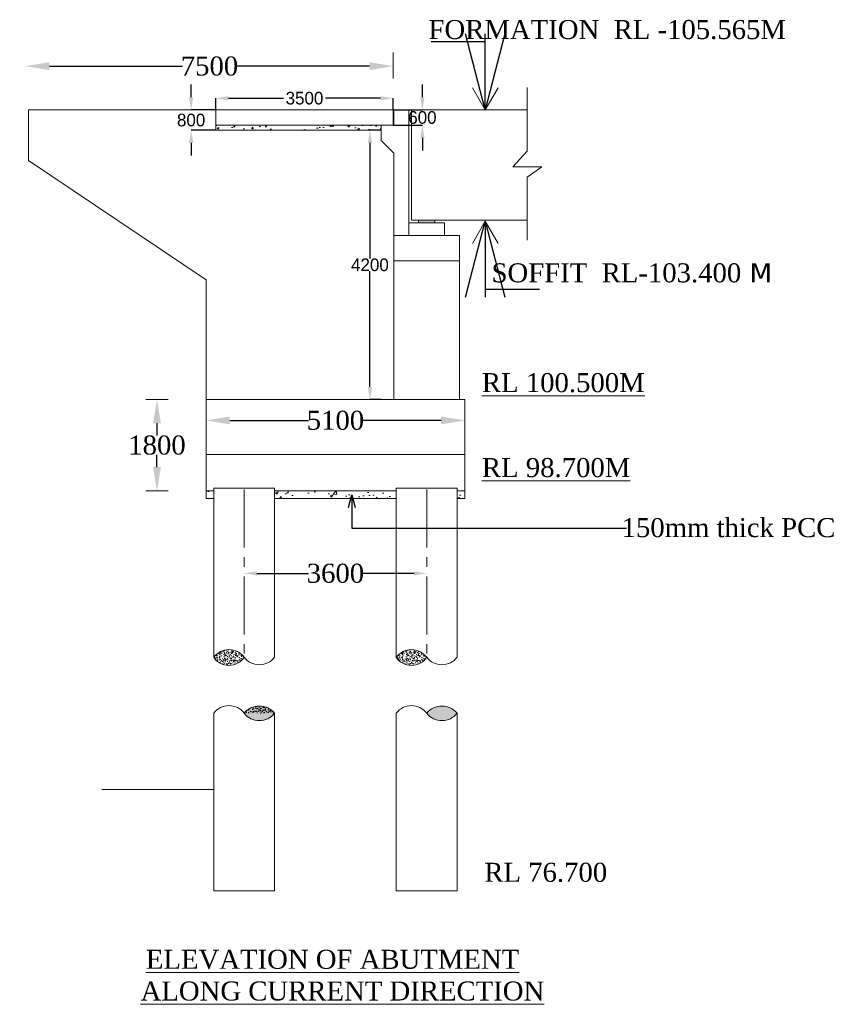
# Model space of a CAD drawing. Header units: millimetres. Extents: x -20950785 to 389010297, y -11535949 to 14056629.
# Tile 104 of 256: x 10029439 to 10061806, y -1152296 to -1113439. Entities that reach past the tile are written whole.
import ezdxf

# ---------------------------------------------------------------- set-up
doc = ezdxf.new("R2010")
doc.units = ezdxf.units.MM
doc.header["$LTSCALE"] = 60
doc.header["$MEASUREMENT"] = 0
doc.linetypes.add('CENTER2', pattern=[28.575, 19.05, -3.175, 3.175, -3.175])
doc.styles.add('style1', font='txt.shx', dxfattribs={"height": 1})
doc.dimstyles.get("Standard").update_dxf_attribs({"dimtxt": 400, "dimasz": 215, "dimexe": 0.18, "dimexo": 0.0625, "dimgap": 0.09, "dimtad": 0, "dimtih": 1, "dimtoh": 1, "dimdec": 0, "dimzin": 4, "dimdsep": 46, "dimtxsty": 'Standard', "dimblk": 'OPEN90', "dimcen": 0, "dimadec": 0, "dimazin": 1, "dimtfac": 1, "dimtdec": 0, "dimtix": 1, "dimtofl": 0, "dimtmove": 0, "dimatfit": 3, "dimldrblk": 'OPEN30', "dimfxl": 1, "dimtolj": 1, "dimtzin": 0, "dimarcsym": 0})
pattern_1 = [(50, (2053392.31, -451373.92), (215.1780548, -18.8256405), [22.5, -247.5]), (355, (2053392.3, -451373.92), (-41.6254, 225.65764), [18, -198]), (100.4514445, (2053410.24, -451375.5), (173.552654, 206.8319973), [19.1220576, -210.3426336]), (46.1842, (2053392.3, -451313.92), (320.172399, -49.655784), [33.75, -371.25]), (96.6356355, (2053419, -451318.06), (280.398584, 292.23558), [28.683103, -315.514128]), (351.184164, (2053392.3, -451313.92), (280.398584, 292.23558), [27, -297]), (21, (2053422.31, -451328.92), (179.0721156, -120.7856672), [22.5, -247.5]), (326, (2053422.3, -451328.92), (72.9945996, 217.5450135), [18, -198]), (71.4514447, (2053437.23, -451338.99), (252.066713, 96.759346), [19.122057, -210.3426336]), (37.5, (2053392.31, -451373.92), (3.6479566, 99.86815615), [0, -195.6, 0, -201, 0, -198.75]), (7.5, (2053392.31, -451373.92), (78.9208612, 118.3235136), [0, -114.6, 0, -191.1, 0, -75.75]), (327.5, (2053325.41, -451373.92), (160.14673085, -6.7664615), [0, -75, 0, -234, 0, -310.5]), (317.5, (2053295.41, -451373.92), (174.9558508, 30.0314947), [0, -97.5, 0, -155.4, 0, -220.5])]

# ---------------------------------------------------------------- blocks, each defined once
blk = doc.blocks.new('*D368')
at = {"color": 0, "linetype": 'Continuous', "lineweight": -2, "transparency": 16777216}
for p, q in [((10029675, -1115273), (10029675, -1115273)), ((10030610, -1115273), (10035856, -1115273)), ((10043237, -1115273), (10037991, -1115273)), ((10044172, -1115273), (10044172, -1115273))]:
    blk.add_line(p, q, dxfattribs=at)
for points in [[(10030610, -1115117), (10030610, -1115429), (10029675, -1115273)], [(10043237, -1115117), (10043237, -1115429), (10044172, -1115273)]]:
    blk.add_solid(points, dxfattribs=at)
at = {"layer": 'Defpoints', "color": 0, "linetype": 'Continuous', "lineweight": -2, "transparency": 16777216}
for p in [(10029675, -1115273), (10044172, -1115273), (10044172, -1115273)]:
    blk.add_point(p, dxfattribs=at)
at = {"color": 0, "linetype": 'Continuous', "lineweight": 9, "transparency": 16777216, "insert": (10036924, -1115273), "char_height": 500, "attachment_point": 5}
blk.add_mtext('\\A1;{\\fTimes New Roman|b0|i0|c0|p18;\\H1.5x;7500}', dxfattribs=at)
blk = doc.blocks.new('*D410')
at = {"color": 0, "linetype": 'Continuous', "lineweight": -2, "transparency": 16777216}
for p, q in [((10034853, -1128431), (10034853, -1128431)), ((10034853, -1129366), (10034853, -1129850)), ((10034853, -1131096), (10034853, -1130613)), ((10034853, -1132031), (10034853, -1132031))]:
    blk.add_line(p, q, dxfattribs=at)
for points in [[(10034697, -1129366), (10035009, -1129366), (10034853, -1128431)], [(10034697, -1131096), (10035009, -1131096), (10034853, -1132031)]]:
    blk.add_solid(points, dxfattribs=at)
at = {"layer": 'Defpoints', "color": 0, "linetype": 'Continuous', "lineweight": -2, "transparency": 16777216}
for p in [(10034853, -1128431), (10034853, -1132031), (10034853, -1132031)]:
    blk.add_point(p, dxfattribs=at)
at = {"color": 0, "linetype": 'Continuous', "lineweight": 9, "transparency": 16777216, "insert": (10034853, -1130231), "char_height": 500, "attachment_point": 5}
blk.add_mtext('\\A1;{\\fTimes New Roman|b0|i0|c0|p18;\\H1.5x;1800}', dxfattribs=at)
blk = doc.blocks.new('*D413')
at = {"color": 0, "linetype": 'ByBlock', "lineweight": -2, "ltscale": 2, "transparency": 16777216}
for p, q in [((10038292, -1135290), (10038292, -1135290)), ((10038792, -1135290), (10040826, -1135290)), ((10044992, -1135290), (10042957, -1135290)), ((10045492, -1135290), (10045492, -1135290))]:
    blk.add_line(p, q, dxfattribs=at)
for points in [[(10038792, -1135207), (10038792, -1135374), (10038292, -1135290)], [(10044992, -1135207), (10044992, -1135374), (10045492, -1135290)]]:
    blk.add_solid(points, dxfattribs=at)
at = {"layer": 'Defpoints', "color": 0, "linetype": 'ByBlock', "lineweight": -2, "ltscale": 2, "transparency": 16777216}
for p in [(10038292, -1135290), (10045492, -1135290), (10045492, -1135290)]:
    blk.add_point(p, dxfattribs=at)
at = {"color": 0, "linetype": 'ByBlock', "lineweight": 9, "ltscale": 2, "transparency": 16777216, "insert": (10041892, -1135290), "char_height": 500, "attachment_point": 5}
blk.add_mtext('\\A1;{\\fTimes New Roman|b0|i0|c0|p18;\\H1.5x;3600}', dxfattribs=at)
blk = doc.blocks.new('*D414')
at = {"color": 0, "linetype": 'Continuous', "lineweight": -2, "transparency": 16777216}
for p, q in [((10036792, -1129253), (10036792, -1129253)), ((10037727, -1129253), (10040830, -1129253)), ((10046057, -1129253), (10042953, -1129253)), ((10046992, -1129253), (10046992, -1129253))]:
    blk.add_line(p, q, dxfattribs=at)
for points in [[(10037727, -1129097), (10037727, -1129409), (10036792, -1129253)], [(10046057, -1129097), (10046057, -1129409), (10046992, -1129253)]]:
    blk.add_solid(points, dxfattribs=at)
at = {"layer": 'Defpoints', "color": 0, "linetype": 'Continuous', "lineweight": -2, "transparency": 16777216}
for p in [(10036792, -1129253), (10046992, -1129253), (10046992, -1129253)]:
    blk.add_point(p, dxfattribs=at)
at = {"color": 0, "linetype": 'Continuous', "lineweight": 9, "transparency": 16777216, "insert": (10041892, -1129253), "char_height": 500, "attachment_point": 5}
blk.add_mtext('\\A1;{\\fTimes New Roman|b0|i0|c0|p18;\\H1.5x;5100}', dxfattribs=at)
blk = doc.blocks.new('*D404')
at = {"color": 0, "linetype": 'Continuous', "lineweight": -2, "ltscale": 2, "transparency": 16777216}
for p, q in [((10043691, -1117802), (10043253, -1117802)), ((10043253, -1118302), (10043253, -1122866)), ((10043253, -1127931), (10043253, -1123366)), ((10043691, -1128431), (10043253, -1128431))]:
    blk.add_line(p, q, dxfattribs=at)
for points in [[(10043170, -1118302), (10043337, -1118302), (10043253, -1117802)], [(10043170, -1127931), (10043337, -1127931), (10043253, -1128431)]]:
    blk.add_solid(points, dxfattribs=at)
at = {"layer": 'Defpoints', "color": 0, "linetype": 'Continuous', "lineweight": -2, "ltscale": 2, "transparency": 16777216}
for p in [(10043692, -1117802), (10043253, -1128431), (10043692, -1128431)]:
    blk.add_point(p, dxfattribs=at)
at = {"color": 0, "linetype": 'Continuous', "lineweight": 9, "ltscale": 2, "transparency": 16777216, "insert": (10043253, -1123116), "char_height": 500, "attachment_point": 5}
blk.add_mtext('\\A1;4200', dxfattribs=at)
blk = doc.blocks.new('*D420')
at = {"color": 0, "linetype": 'Continuous', "lineweight": -2, "ltscale": 2, "transparency": 16777216}
for p, q in [((10036200, -1116502), (10036200, -1116002)), ((10037171, -1117002), (10036200, -1117002)), ((10037171, -1117802), (10036200, -1117802)), ((10036200, -1118302), (10036200, -1118802))]:
    blk.add_line(p, q, dxfattribs=at)
for points in [[(10036117, -1116502), (10036284, -1116502), (10036200, -1117002)], [(10036117, -1118302), (10036284, -1118302), (10036200, -1117802)]]:
    blk.add_solid(points, dxfattribs=at)
at = {"layer": 'Defpoints', "color": 0, "linetype": 'Continuous', "lineweight": -2, "ltscale": 2, "transparency": 16777216}
for p in [(10036200, -1117002), (10037172, -1117002), (10037172, -1117802)]:
    blk.add_point(p, dxfattribs=at)
at = {"color": 0, "linetype": 'Continuous', "lineweight": 9, "ltscale": 2, "transparency": 16777216, "insert": (10036200, -1117402), "char_height": 500, "attachment_point": 5}
blk.add_mtext('\\A1;800', dxfattribs=at)
blk = doc.blocks.new('*D421')
at = {"color": 0, "linetype": 'Continuous', "lineweight": -2, "ltscale": 2, "transparency": 16777216}
for p, q in [((10037172, -1117002), (10037172, -1116539)), ((10037672, -1116539), (10039838, -1116539)), ((10043672, -1116539), (10041505, -1116539)), ((10044172, -1117002), (10044172, -1116539))]:
    blk.add_line(p, q, dxfattribs=at)
for points in [[(10037672, -1116456), (10037672, -1116622), (10037172, -1116539)], [(10043672, -1116456), (10043672, -1116622), (10044172, -1116539)]]:
    blk.add_solid(points, dxfattribs=at)
at = {"layer": 'Defpoints', "color": 0, "linetype": 'Continuous', "lineweight": -2, "ltscale": 2, "transparency": 16777216}
for p in [(10044172, -1116539), (10037172, -1117002), (10044172, -1117002)]:
    blk.add_point(p, dxfattribs=at)
at = {"color": 0, "linetype": 'Continuous', "lineweight": 9, "ltscale": 2, "transparency": 16777216, "insert": (10040672, -1116539), "char_height": 500, "attachment_point": 5}
blk.add_mtext('\\A1;3500', dxfattribs=at)
blk = doc.blocks.new('*D422')
at = {"color": 0, "linetype": 'Continuous', "lineweight": -2, "ltscale": 2, "transparency": 16777216}
for p, q in [((10045323, -1116502), (10045323, -1116002)), ((10044172, -1117002), (10045323, -1117002)), ((10044172, -1117602), (10045323, -1117602)), ((10045323, -1118102), (10045323, -1118602))]:
    blk.add_line(p, q, dxfattribs=at)
for points in [[(10045240, -1116502), (10045406, -1116502), (10045323, -1117002)], [(10045240, -1118102), (10045406, -1118102), (10045323, -1117602)]]:
    blk.add_solid(points, dxfattribs=at)
at = {"layer": 'Defpoints', "color": 0, "linetype": 'Continuous', "lineweight": -2, "ltscale": 2, "transparency": 16777216}
for p in [(10044172, -1117002), (10044172, -1117602), (10045323, -1117602)]:
    blk.add_point(p, dxfattribs=at)
at = {"color": 0, "linetype": 'Continuous', "lineweight": 9, "ltscale": 2, "transparency": 16777216, "insert": (10045323, -1117302), "char_height": 500, "attachment_point": 5}
blk.add_mtext('\\A1;600', dxfattribs=at)

msp = doc.modelspace()

# ---------------------------------------------------------------- hatches: boundary and pattern name
at = {"linetype": 'Continuous', "lineweight": 9}
h = msp.add_hatch(dxfattribs=at)
h.set_pattern_fill('AR-CONC', color=256, scale=100)
h.set_pattern_definition([(50, (7941389.4, -2549051.85), (717.26018, -62.75213), [75, -825]), (355, (7941389.4, -2549051.85), (-138.75133, 752.19213), [60, -660]), (100.451444, (7941449.15, -2549057.1), (578.50885, 689.44), [63.7402, -701.14211]), (46.1842, (7941389.4, -2548851.85), (1067.24133, -165.51928), [112.5, -1237.5]), (96.635635, (7941478.3, -2548865.6), (934.66195, 974.1186), [95.61034, -1051.71376]), (351.184164, (7941389.4, -2548851.9), (934.66195, 974.1186), [90, -990]), (21, (7941489.4, -2548901.85), (596.90705, -402.61889), [75, -825]), (326, (7941489.4, -2548901.85), (243.31533, 725.15005), [60, -660]), (71.451445, (7941539.1, -2548935.4), (840.22238, 322.53115), [63.7402, -701.14211]), (37.5, (7941389.38, -2549051.85), (12.159855, 332.893854), [0, -652, 0, -670, 0, -662.5]), (7.5, (7941389.38, -2549051.85), (263.069537, 394.41171), [0, -382, 0, -637, 0, -252.5]), (327.5, (7941166.38, -2549051.85), (533.822436, -22.554872), [0, -250, 0, -780, 0, -1035]), (317.5, (7941066.4, -2549051.85), (583.18617, 100.10498), [0, -325, 0, -518, 0, -735])])
h.paths.add_polyline_path([(10043691.51, -1117801.57), (10043691.51, -1117601.57), (10037171.51, -1117601.57), (10037171.51, -1117801.57)])
h = msp.add_hatch(color=256, dxfattribs=at)
h.dxf.hatch_style = 1
h.paths.add_polyline_path([(10045811.51, -1121351.57), (10045171.51, -1121351.57), (10045171.51, -1121455.45), (10045811.51, -1121455.45)])
h = msp.add_hatch(color=256, dxfattribs=at)
h.dxf.hatch_style = 1
h.paths.add_polyline_path([(10045811.51, -1121351.7), (10045171.51, -1121351.7), (10045171.51, -1121455.57), (10045811.51, -1121455.57)])
at = {"linetype": 'Continuous', "lineweight": 9, "ltscale": 2}
h = msp.add_hatch(dxfattribs=at)
h.set_pattern_fill('AR-CONC', color=256, scale=150)
h.set_pattern_definition([(50, (2058033.1, 0), (1075.89027, -94.1282), [112.5, -1237.5]), (355, (2058033.1, 0), (-208.127, 1128.2882), [90, -990]), (100.451444, (2058122.7, -7.8), (867.76327, 1034.15999), [95.61029, -1051.71317]), (46.1842, (2058033.1, 300), (1600.862, -248.27892), [168.75, -1856.25]), (96.635635, (2058166.5, 279.3), (1401.99292, 1461.1779), [143.4155, -1577.57064]), (351.184164, (2058033, 300), (1401.99292, 1461.1779), [135, -1485]), (21, (2058183.1, 225), (895.36058, -603.92834), [112.5, -1237.5]), (326, (2058183.1, 225), (364.973, 1087.72507), [90, -990]), (71.451445, (2058257.7, 174.7), (1260.33357, 483.79673), [95.61029, -1051.71317]), (37.5, (2058033.07, 0), (18.239783, 499.34078), [0, -978, 0, -1005, 0, -993.75]), (7.5, (2058033.1, 0), (394.604306, 591.617568), [0, -573, 0, -955.5, 0, -378.75]), (327.5, (2057698.57, 0), (800.733654, -33.832308), [0, -375, 0, -1170, 0, -1552.5]), (317.5, (2057548.6, 0), (874.779254, 150.157473), [0, -487.5, 0, -777, 0, -1102.5])])
h.paths.add_polyline_path([(10037091.51, -1132031.15), (10036791.51, -1132031.15), (10036791.51, -1132331.15), (10037091.51, -1132331.15)])
h.paths.add_polyline_path([(10044291.51, -1132031.15), (10039491.51, -1132031.15), (10039491.51, -1132331.15), (10044291.51, -1132331.15)])
h.paths.add_polyline_path([(10046991.51, -1132031.15), (10046691.51, -1132031.15), (10046691.51, -1132331.15), (10046991.51, -1132331.15)])
h = msp.add_hatch(dxfattribs=at)
h.set_pattern_fill('AR-CONC', color=256, scale=30)
h.set_pattern_definition([(50, (2053392.31, -451728.11), (215.1780548, -18.8256405), [22.5, -247.5]), (355, (2053392.3, -451728.11), (-41.6254, 225.65764), [18, -198]), (100.4514445, (2053410.24, -451729.68), (173.552654, 206.8319973), [19.1220576, -210.3426336]), (46.1842, (2053392.3, -451668.11), (320.172399, -49.655784), [33.75, -371.25]), (96.6356355, (2053419, -451672.25), (280.398584, 292.23558), [28.683103, -315.514128]), (351.184164, (2053392.3, -451668.1), (280.398584, 292.23558), [27, -297]), (21, (2053422.31, -451683.11), (179.0721156, -120.7856672), [22.5, -247.5]), (326, (2053422.3, -451683.11), (72.9945996, 217.5450135), [18, -198]), (71.4514447, (2053437.23, -451693.18), (252.066713, 96.759346), [19.122057, -210.3426336]), (37.5, (2053392.31, -451728.115), (3.6479566, 99.86815615), [0, -195.6, 0, -201, 0, -198.75]), (7.5, (2053392.31, -451728.11), (78.9208612, 118.3235136), [0, -114.6, 0, -191.1, 0, -75.75]), (327.5, (2053325.41, -451728.115), (160.14673085, -6.7664615), [0, -75, 0, -234, 0, -310.5]), (317.5, (2053295.41, -451728.11), (174.9558508, 30.0314947), [0, -97.5, 0, -155.4, 0, -220.5])])
h.paths.add_polyline_path([(10037091.51, -1138599.61, 0.53769698), (10038291.51, -1138599.61, 0.50073898)])
h = msp.add_hatch(dxfattribs=at)
h.set_pattern_fill('AR-CONC', color=256, scale=30)
h.set_pattern_definition([(50, (2060592.31, -451728.11), (215.1780548, -18.8256405), [22.5, -247.5]), (355, (2060592.3, -451728.11), (-41.6254, 225.65764), [18, -198]), (100.4514445, (2060610.24, -451729.68), (173.552654, 206.8319973), [19.1220576, -210.3426336]), (46.1842, (2060592.3, -451668.11), (320.172399, -49.655784), [33.75, -371.25]), (96.6356355, (2060619, -451672.25), (280.398584, 292.23558), [28.683103, -315.514128]), (351.184164, (2060592.3, -451668.1), (280.398584, 292.23558), [27, -297]), (21, (2060622.31, -451683.11), (179.0721156, -120.7856672), [22.5, -247.5]), (326, (2060622.3, -451683.11), (72.9945996, 217.5450135), [18, -198]), (71.4514447, (2060637.23, -451693.18), (252.066713, 96.759346), [19.122057, -210.3426336]), (37.5, (2060592.31, -451728.115), (3.6479566, 99.86815615), [0, -195.6, 0, -201, 0, -198.75]), (7.5, (2060592.31, -451728.11), (78.9208612, 118.3235136), [0, -114.6, 0, -191.1, 0, -75.75]), (327.5, (2060525.41, -451728.115), (160.14673085, -6.7664615), [0, -75, 0, -234, 0, -310.5]), (317.5, (2060495.41, -451728.11), (174.9558508, 30.0314947), [0, -97.5, 0, -155.4, 0, -220.5])])
h.paths.add_polyline_path([(10044291.51, -1138599.61, 0.53769698), (10045491.51, -1138599.61, 0.50073898)])
h = msp.add_hatch(dxfattribs=at)
h.set_pattern_fill('AR-CONC', color=256, scale=30)
h.set_pattern_definition(pattern_1)
h.paths.add_polyline_path([(10038291.51, -1140807.21), (10039491.51, -1140807.21, 0.47173175)])
h = msp.add_hatch(dxfattribs=at)
h.set_pattern_fill('AR-CONC', color=256, scale=30)
h.set_pattern_definition(pattern_1)
h.paths.add_polyline_path([(10039491.51, -1140807.21, 0.47173175), (10038291.51, -1140807.21, 0.49165739)])
h.paths.add_polyline_path([(10045491.51, -1140807.21, 0.49165739), (10046691.51, -1140807.21, 0.47173175)])

# ---------------------------------------------------------------- linework, layer by layer
at = {"linetype": 'Continuous', "lineweight": 9}
for p, q in [((10044171.51, -1115755.78), (10044171.51, -1114736.36)), ((10047803.35, -1117001.66), (10047294.05, -1116123.09)), ((10047803.35, -1117001.66), (10048312.64, -1116123.09)), ((10049455.04, -1116121.31), (10049455.04, -1118629.89)), ((10036891.51, -1117001.57), (10029791.51, -1117001.57)), ((10029791.51, -1117001.57), (10029791.51, -1119001.57)), ((10040671.51, -1117001.57), (10032671.51, -1117001.57)), ((10037171.51, -1117001.57), (10044171.51, -1117001.57)), ((10037171.51, -1117001.57), (10037171.51, -1117801.57)), ((10044171.51, -1117001.57), (10044171.51, -1117601.57)), ((10044171.51, -1117001.7), (10044171.51, -1117601.7)), ((10044191.51, -1117601.57), (10044191.51, -1117001.57)), ((10044191.51, -1117001.57), (10044791.51, -1117001.57)), ((10044191.51, -1117601.7), (10044191.51, -1117001.7)), ((10044191.51, -1117001.7), (10044791.51, -1117001.7)), ((10044791.51, -1121251.45), (10044791.51, -1117001.57)), ((10044791.51, -1121451.57), (10044791.51, -1117001.7)), ((10044891.51, -1121151.57), (10044891.51, -1117001.57)), ((10044891.51, -1117001.7), (10049455.04, -1117001.64)), ((10044891.51, -1121351.57), (10044891.51, -1117001.7)), ((10044191.51, -1117601.57), (10037171.51, -1117601.57)), ((10043691.51, -1117801.57), (10037171.51, -1117801.57)), ((10043691.51, -1117601.57), (10043691.51, -1118201.57)), ((10043691.51, -1117601.7), (10043691.51, -1118201.7)), ((10043691.51, -1118201.57), (10044191.51, -1118701.57)), ((10043691.51, -1118201.7), (10044191.51, -1118701.7)), ((10049455.04, -1118629.89), (10048889.44, -1119247.01)), ((10029791.51, -1119001.57), (10036791.51, -1123707.87)), ((10044191.51, -1118701.57), (10044191.51, -1121751.45)), ((10044191.51, -1118701.7), (10044191.51, -1121751.57)), ((10048889.44, -1119247.01), (10050031.14, -1119247.01)), ((10050031.14, -1119247.01), (10049455.04, -1119650.73)), ((10049455.04, -1119650.73), (10049455.04, -1122140.76)), ((10044191.51, -1121215.57), (10044191.51, -1128431.15)), ((10044891.51, -1121351.57), (10049455.04, -1121351.57)), ((10045171.51, -1121351.45), (10045171.51, -1121455.45)), ((10045171.51, -1121351.57), (10045171.51, -1121455.57)), ((10046091.51, -1121351.45), (10045491.51, -1121351.45)), ((10046091.51, -1121351.45), (10045491.51, -1121351.45)), ((10046091.51, -1121351.57), (10045491.51, -1121351.57)), ((10046091.51, -1121351.57), (10045491.51, -1121351.57)), ((10045811.51, -1121351.45), (10045811.51, -1121455.45)), ((10045811.51, -1121351.57), (10045811.51, -1121455.57)), ((10047803.35, -1121389.65), (10047294.05, -1122268.21)), ((10047803.35, -1121389.65), (10048312.64, -1122268.21)), ((10044191.51, -1121751.45), (10044191.51, -1122751.45)), ((10044791.51, -1121451.45), (10045171.51, -1121451.45)), ((10044791.51, -1121951.45), (10044791.51, -1121451.45)), ((10044791.51, -1121451.57), (10045171.51, -1121451.57)), ((10044791.51, -1121951.57), (10044791.51, -1121451.57)), ((10045171.51, -1121455.45), (10045811.51, -1121455.45)), ((10045171.51, -1121455.57), (10045811.51, -1121455.57)), ((10045341.51, -1121455.45), (10045811.51, -1121455.45)), ((10045341.51, -1121455.57), (10045811.51, -1121455.57)), ((10045811.51, -1121451.45), (10046191.51, -1121451.45)), ((10045811.51, -1121451.57), (10046191.51, -1121451.57)), ((10046191.51, -1121951.45), (10046191.51, -1121451.45)), ((10046191.51, -1121951.57), (10046191.51, -1121451.57)), ((10044191.51, -1121951.45), (10046791.51, -1121951.45)), ((10044191.51, -1121951.57), (10046791.51, -1121951.57)), ((10044791.51, -1121951.45), (10045491.51, -1121951.45)), ((10044791.51, -1121951.57), (10045491.51, -1121951.57)), ((10045491.51, -1121951.45), (10046191.51, -1121951.45)), ((10045491.51, -1121951.57), (10046191.51, -1121951.57)), ((10046791.51, -1121951.45), (10046291.51, -1121951.45)), ((10046791.51, -1121951.57), (10046291.51, -1121951.57)), ((10046791.51, -1121951.57), (10046791.51, -1125799.57)), ((10044191.51, -1122951.57), (10046791.51, -1122951.57)), ((10046791.51, -1123063.45), (10046791.51, -1128431.15)), ((10036791.51, -1130841.15), (10036791.51, -1123707.87)), ((10046791.51, -1123799.45), (10046791.51, -1125799.45)), ((10034410.61, -1128431.15), (10035294.84, -1128431.15)), ((10036791.51, -1132331.15), (10036791.51, -1128431.15)), ((10046991.51, -1128431.15), (10036791.51, -1128431.15)), ((10046991.51, -1128431.15), (10046991.51, -1132331.15)), ((10034410.61, -1132031.15), (10035294.84, -1132031.15)), ((10037091.51, -1132031.15), (10036791.51, -1132031.15)), ((10036791.51, -1132031.15), (10037091.51, -1132031.15)), ((10039491.51, -1131931.15), (10037091.51, -1131931.15)), ((10037091.51, -1131931.15), (10037091.51, -1138599.61)), ((10039491.51, -1131931.15), (10039491.51, -1138599.61)), ((10044291.51, -1132031.15), (10039491.51, -1132031.15)), ((10046691.51, -1131931.15), (10044291.51, -1131931.15)), ((10044291.51, -1131931.15), (10044291.51, -1138599.61)), ((10046691.51, -1131931.15), (10046691.51, -1138599.61)), ((10046991.51, -1132031.15), (10046691.51, -1132031.15)), ((10046991.51, -1132031.15), (10046691.51, -1132031.15)), ((10037091.51, -1132331.15), (10036791.51, -1132331.15)), ((10044291.51, -1132331.15), (10039491.51, -1132331.15)), ((10046991.51, -1132331.15), (10046691.51, -1132331.15)), ((10037091.51, -1140807.21), (10037091.51, -1147814.41)), ((10039491.51, -1140807.21), (10039491.51, -1147814.41)), ((10044291.51, -1140807.21), (10044291.51, -1147814.41)), ((10046691.51, -1140807.21), (10046691.51, -1147814.41)), ((10037091.51, -1143814.41), (10032684.49, -1143814.41)), ((10039491.51, -1147814.41), (10037091.51, -1147814.41)), ((10046691.51, -1147814.41), (10044291.51, -1147814.41))]:
    msp.add_line(p, q, dxfattribs=at)
at = {"linetype": 'Continuous', "lineweight": 9, "ltscale": 2}
for p, q in [((10047803.35, -1121389.65), (10047294.05, -1122268.21)), ((10047803.35, -1121389.65), (10048312.64, -1122268.21)), ((10046991.51, -1130603.09), (10036791.51, -1130603.09))]:
    msp.add_line(p, q, dxfattribs=at)
at = {"linetype": 'CENTER2', "lineweight": 9, "ltscale": 2}
for p, q in [((10038291.51, -1131981.15), (10038291.51, -1138599.61)), ((10045491.51, -1131981.15), (10045491.51, -1138599.61))]:
    msp.add_line(p, q, dxfattribs=at)
at = {"linetype": 'Continuous', "lineweight": 9, "ltscale": 2}
for centre, radius, start, end in [((10037691.51, -1139048.5), 749.34, 36.802173, 143.197827), ((10037691.51, -1139048.5), 749.34, 36.802173, 143.197827), ((10044891.51, -1139048.5), 749.34, 36.802173, 143.197827), ((10044891.51, -1139048.5), 749.34, 36.802173, 143.197827), ((10038891.51, -1138136.92), 757.68, 217.637241, 322.362759), ((10046091.51, -1138136.92), 757.68, 217.637241, 322.362759), ((10037691.51, -1141256.1), 749.34, 36.802173, 143.197827), ((10037691.51, -1141256.1), 749.34, 36.802173, 143.197827), ((10038891.51, -1141301.65), 777.47, 39.490521, 140.509479), ((10038891.51, -1140344.53), 757.68, 217.637241, 322.362759), ((10044891.51, -1141256.1), 749.34, 36.802173, 143.197827), ((10044891.51, -1141256.1), 749.34, 36.802173, 143.197827), ((10046091.51, -1141301.65), 777.47, 39.490521, 140.509479), ((10046091.51, -1140344.53), 757.68, 217.637241, 322.362759)]:
    msp.add_arc(centre, radius, start, end, dxfattribs=at)
at = {"linetype": 'Continuous', "lineweight": 9}
for centre in [(10037691.51, -1138202.98), (10044891.51, -1138202.98)]:
    msp.add_arc(centre, 719.24, 213.466429, 326.533571, dxfattribs=at)

# ---------------------------------------------------------------- texts
at = {"linetype": 'Continuous', "lineweight": 9, "char_height": 750, "attachment_point": 1}
for s, insert in [('{\\fTimes New Roman|b0|i0|c0|p18;FORMATION  RL -105.565M}', (10045564.03, -1113452.68)), ('{\\fTimes New Roman|b0|i0|c0|p18;SOFFIT  RL-103.400\\fVerdana|b0|i0|c0|p34; M}', (10048049.53, -1123053.98))]:
    msp.add_mtext(s, dxfattribs=dict(at, insert=insert))
at = {"linetype": 'Continuous', "lineweight": 9}
for s, insert, char_height, width, attachment_point in [('{\\fTimes New Roman|b0|i0|c0|p18; \\H0.75x;\\LRL 100.500M}', (10047292.84, -1127387.17), 1000, 11580.8407, 1), ('{\\fTimes New Roman|b0|i0|c0|p18; \\H0.75x;\\LRL 98.700M}', (10047292.84, -1130739.64), 1000, 11580.8407, 1), ('{\\fTimes New Roman|b0|i0|c0|p18;150mm thick PCC}', (10061613.71, -1133489.15), 750, 8975.6824, 6), ('{\\fTimes New Roman|b0|i0|c0|p18;RL 76.700}', (10047764.84, -1146711.25), 750, 10878.0012, 1)]:
    msp.add_mtext(s, dxfattribs=dict(at, insert=insert, char_height=char_height, width=width, attachment_point=attachment_point))
at = {"linetype": 'Continuous', "insert": (8030285.91, -1147123.55), "char_height": 750, "width": 22678.6984, "attachment_point": 1, "style": 'style1'}
msp.add_mtext('\\pi6024.46095;{\\fTimes New Roman|b0|i0|c0|p18;\\LELEVATION OF PIER \\P\\pi3569.25186;ALONG CURRENT DIRECTION  }', dxfattribs=at)
at = {"linetype": 'Continuous', "lineweight": 9, "width": 22678.6984, "attachment_point": 1, "style": 'style1'}
for s, insert, char_height in [('\\pi6024.46095;{\\fTimes New Roman|b0|i0|c0|p18;\\LELEVATION OF PIER \\P\\pi3569.25186;ALONG CURRENT DIRECTION  }', (9385850.86, -1147123.55), 750), ('{\\fTimes New Roman|b0|i0|c0|p18;\\H1.1574x;\\L \\H1.35001x;ELEVATION OF ABUTMENT  \\PALONG CURRENT DIRECTION  }', (10034206.96, -1150145.59), 480)]:
    msp.add_mtext(s, dxfattribs=dict(at, insert=insert, char_height=char_height))

# ---------------------------------------------------------------- dimensions: what is measured, and where the dimension line sits
at = {"linetype": 'Continuous', "lineweight": 9}
for base, p1, p2, text, picture, middle in [((10044171.51, -1115272.85), (10029675.5, -1115272.85), (10044171.51, -1115272.85), '{\\fTimes New Roman|b0|i0|c0|p18;\\H1.5x;7500}', '*D368', (10036923.5, -1115272.85)), ((10046991.51, -1129253.03), (10036791.51, -1129253.03), (10046991.51, -1129253.03), '{\\fTimes New Roman|b0|i0|c0|p18;\\H1.5x;5100}', '*D414', (10041891.51, -1129253.03))]:
    dim = msp.add_linear_dim(base=base, p1=p1, p2=p2, text=text, dimstyle='Standard', override={"dimtxt": 500, "dimasz": 935, "dimfxl": 300}, dxfattribs=at)
    dim.commit()
    dim.dimension.update_dxf_attribs({"geometry": picture, "text_midpoint": middle})
at = {"linetype": 'Continuous', "lineweight": 9, "ltscale": 2}
for base, p1, p2, picture, middle in [((10036200.21, -1117001.57), (10037171.51, -1117801.57), (10037171.51, -1117001.57), '*D420', (10036200.21, -1117401.57)), ((10045323.13, -1117601.57), (10044171.51, -1117001.7), (10044171.51, -1117601.57), '*D422', (10045323.13, -1117301.64))]:
    dim = msp.add_linear_dim(base=base, p1=p1, p2=p2, angle=90, dimstyle='Standard', override={"dimtxt": 500, "dimasz": 500, "dimfxl": 300}, dxfattribs=at)
    dim.commit()
    dim.dimension.update_dxf_attribs({"geometry": picture, "text_midpoint": middle})
dim = msp.add_linear_dim(base=(10044171.51, -1116539.17), p1=(10037171.51, -1117001.57), p2=(10044171.51, -1117001.57), text='3500', dimstyle='Standard', override={"dimtxt": 500, "dimasz": 500, "dimfxl": 300}, dxfattribs=at)
dim.commit()
dim.dimension.update_dxf_attribs({"geometry": '*D421', "text_midpoint": (10040671.51, -1116539.17)})
dim = msp.add_linear_dim(base=(10043253.26, -1128431.15), p1=(10043691.51, -1117801.57), p2=(10043691.51, -1128431.15), angle=90, text='4200', dimstyle='Standard', override={"dimtxt": 500, "dimasz": 500, "dimfxl": 300}, dxfattribs=at)
dim.commit()
dim.dimension.update_dxf_attribs({"geometry": '*D404', "text_midpoint": (10043253.26, -1123116.36)})
at = {"linetype": 'Continuous', "lineweight": 9}
dim = msp.add_linear_dim(base=(10034852.72, -1132031.15), p1=(10034852.72, -1128431.15), p2=(10034852.72, -1132031.15), angle=90, text='{\\fTimes New Roman|b0|i0|c0|p18;\\H1.5x;1800}', dimstyle='Standard', override={"dimtxt": 500, "dimasz": 935, "dimfxl": 300}, dxfattribs=at)
dim.commit()
dim.dimension.update_dxf_attribs({"geometry": '*D410', "text_midpoint": (10034852.72, -1130231.15)})
at = {"linetype": 'ByBlock', "lineweight": 9, "ltscale": 2}
dim = msp.add_linear_dim(base=(10045491.51, -1135290.38), p1=(10038291.51, -1135290.38), p2=(10045491.51, -1135290.38), text='{\\fTimes New Roman|b0|i0|c0|p18;\\H1.5x;3600}', dimstyle='Standard', override={"dimtxt": 500, "dimasz": 500, "dimfxl": 300}, dxfattribs=at)
dim.commit()
dim.dimension.update_dxf_attribs({"geometry": '*D413', "text_midpoint": (10041891.51, -1135290.38)})

# ---------------------------------------------------------------- leaders
at = {"linetype": 'Continuous', "lineweight": 9}
for points in [[(10047803.35, -1117001.66), (10047803.35, -1114318.89), (10045666.24, -1114318.89)], [(10047803.35, -1121389.65), (10047803.35, -1124072.42), (10049940.45, -1124072.42)]]:
    msp.add_leader(points, dimstyle='Standard', override={"dimtxt": 500, "dimasz": 3000, "dimfxl": 300}, dxfattribs=at)
at = {"linetype": 'Continuous', "lineweight": 9, "ltscale": 2}
msp.add_leader([(10042543.6, -1132190.24), (10042543.6, -1133511.9), (10053371.77, -1133511.9)], dimstyle='Standard', override={"dimtxt": 500, "dimasz": 500, "dimfxl": 300}, dxfattribs=at)

doc.saveas('drawing.dxf')
